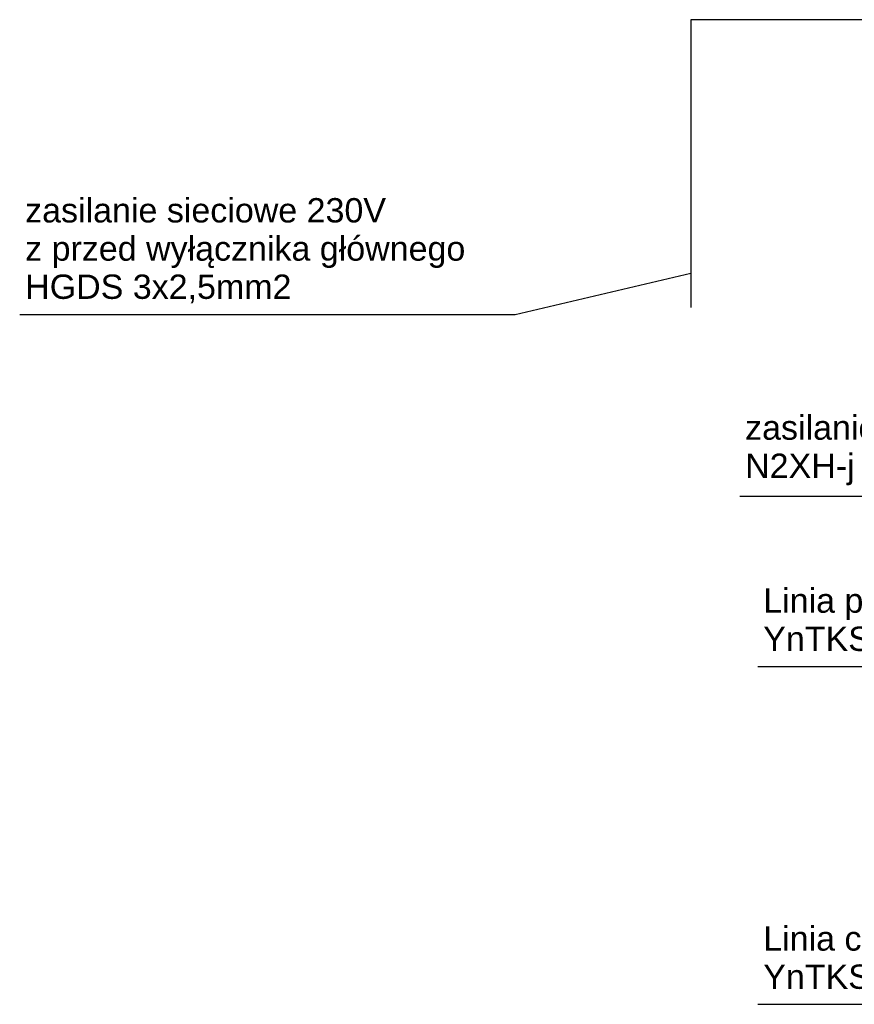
# Model space of a CAD drawing. Header units: millimetres. Extents: x 2709036 to 2756280, y 168165 to 192362.
# Tile 165 of 192: x 2738569 to 2741999, y 170541 to 174588. Entities that reach past the tile are written whole.
import ezdxf

# ---------------------------------------------------------------- set-up
doc = ezdxf.new("R2010")
doc.units = ezdxf.units.MM
doc.header["$MEASUREMENT"] = 0
doc.layers.add('DH_SO_HDGs', color=3, linetype='Continuous')
doc.layers.add('DH_SO_NKGs', color=14, linetype='Continuous')
doc.layers.add('Nowe_Opisy - Etykiety_Nr_pióra__20', color=1, linetype='Continuous', lineweight=13)
doc.styles.add('STYL_AUTOMATYCZNY_1', font='arial.ttf')

msp = doc.modelspace()

# ---------------------------------------------------------------- linework, layer by layer
at = {"layer": 'DH_SO_HDGs', "color": 252}
for p, q in [((2740604.5, 173377), (2741326.3, 173545.7)), ((2738568.6, 173377), (2740604.5, 173377)), ((2741527.7, 172629.5), (2743563.6, 172629.5)), ((2741602.1, 171930), (2743638, 171930)), ((2741602.1, 170541.2), (2743638, 170541.2))]:
    msp.add_line(p, q, dxfattribs=at)
at = {"layer": 'DH_SO_NKGs'}
for p, q in [((2743881.6, 174588), (2741326.3, 174588)), ((2741326.3, 174588), (2741326.3, 173405.5))]:
    msp.add_line(p, q, dxfattribs=at)

# ---------------------------------------------------------------- texts
at = {"layer": 'Nowe_Opisy - Etykiety_Nr_pióra__20', "color": 1, "linetype": 'Continuous', "lineweight": 13, "char_height": 150, "width": 2131.582, "attachment_point": 7, "line_spacing_factor": 0.941915, "style": 'STYL_AUTOMATYCZNY_1'}
for s, insert in [('{\\H0.666667x;\\C7;zasilanie sieciowe 230V \\Pz przed wyłącznika głównego \\PHGDS 3x2,5mm2}', (2738591.1, 173422)), ('{\\H0.666667x;\\C7;zasilanie sieciowe 230V\\PN2XH-j 3x1,5mm2}', (2741550.1, 172674.5)), ('{\\H0.666667x;\\C7;Linia przycisków oddymiania \\P\\fArial|b0|i0|c238|p38;YnTKSYekw 5x2x0,8mm2}', (2741624.5, 171975)), ('{\\H0.666667x;\\C7;Linia czujek dymowych \\PYnTKSYekw 1x2x0,8mm2}', (2741624.5, 170586.2))]:
    msp.add_mtext(s, dxfattribs=dict(at, insert=insert))

doc.saveas('drawing.dxf')
